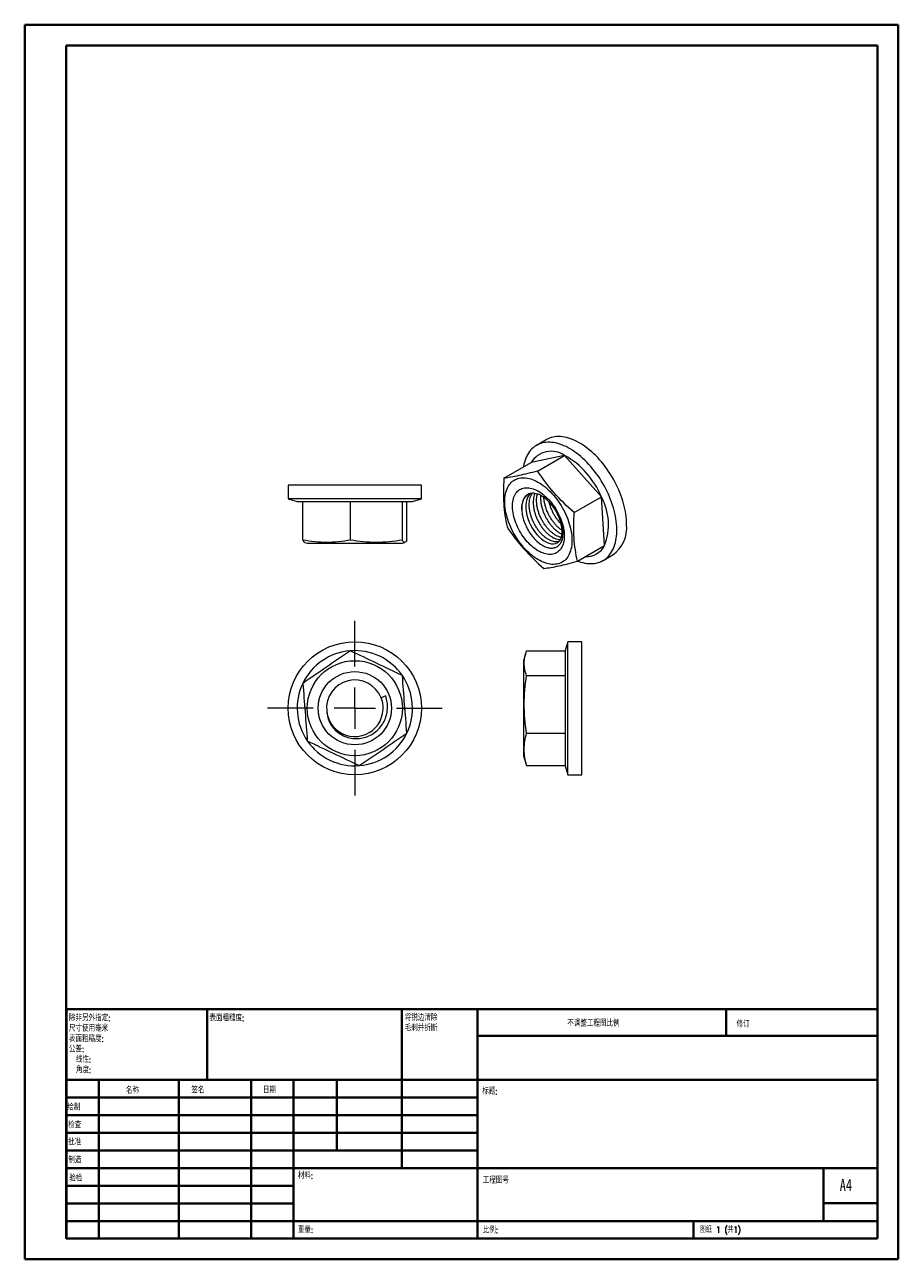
# Model space of a CAD drawing. Header units: millimetres. Extents: x 0 to 210, y 0 to 297.
import ezdxf

# ---------------------------------------------------------------- set-up
doc = ezdxf.new("R2010")
doc.units = ezdxf.units.MM
doc.styles.add('SLDTEXTSTYLE0', font='TXT', dxfattribs={"width": 0.75, "bigfont": 'bigfont'})
doc.styles.add('SLDTEXTSTYLE1', font='TXT', dxfattribs={"width": 0.75})
doc.styles.add('SLDTEXTSTYLE2', font='TXT', dxfattribs={"width": 0.694444, "bigfont": 'bigfont'})

# ---------------------------------------------------------------- blocks, each defined once
blk = doc.blocks.new('SW_NOTE_0')
at = {"color": 0, "linetype": 'Continuous', "lineweight": 0, "char_height": 1.5, "attachment_point": 1, "style": 'SLDTEXTSTYLE0'}
for s, insert in [('\\M+18FAB锐边\\M+190B4\\M+18F9C', (0, 1.93)), ('\\M+196D1\\M+18E68\\M+19BF3\\M+190DC\\M+19266', (0, -0.57))]:
    blk.add_mtext(s, dxfattribs=dict(at, insert=insert))
blk = doc.blocks.new('SW_NOTE_1')
at = {"color": 0, "linetype": 'Continuous', "lineweight": 0, "char_height": 1.5, "attachment_point": 1, "style": 'SLDTEXTSTYLE0'}
for s, insert in [('\\M+18F9C\\M+194F1另\\M+18A4F\\M+18E77\\M+192E8:', (0, 1.93)), ('\\M+18EDA\\M+190A1\\M+18E67\\M+19770\\M+19F7C\\M+195C4', (0, -0.57)), ('\\M+1955C\\M+196CA\\M+19165糙\\M+19378:', (0, -3.07)), ('\\M+18CF6\\M+18DB7:', (0, -5.57)), ('线\\M+190AB:', (1.69, -8.07)), ('\\M+18A70\\M+19378:', (1.69, -10.57))]:
    blk.add_mtext(s, dxfattribs=dict(at, insert=insert))
blk = doc.blocks.new('SW_CENTERMARKSYMBOL_0')
at = {"color": 0, "linetype": 'Continuous', "lineweight": 0}
for p, q in [((0, 10), (0, 21)), ((0, 0), (0, 5)), ((-10, 0), (-21, 0)), ((0, 0), (-5, 0)), ((0, 0), (0, -5)), ((0, 0), (5, 0)), ((10, 0), (21, 0)), ((0, -10), (0, -21))]:
    blk.add_line(p, q, dxfattribs=at)

msp = doc.modelspace()

# ---------------------------------------------------------------- linework, layer by layer
at = {"color": 7, "linetype": 'Continuous', "lineweight": 40}
for p, q in [((0.08, 0.21), (0.08, 297.21)), ((0.08, 297.21), (210.08, 297.21)), ((210.08, 0.21), (210.08, 297.21)), ((210.08, 292.21), (210.08, 297.21)), ((10.08, 292.21), (205.08, 292.21)), ((10.08, 5.21), (10.08, 292.21)), ((205.08, 5.21), (205.08, 292.21)), ((10.11, 60.37), (205.08, 60.37)), ((10.11, 60.37), (10.11, 5.12)), ((43.91, 43.37), (43.91, 60.37)), ((90.71, 60.37), (90.71, 22.12)), ((108.91, 60.37), (108.91, 5.12)), ((168.68, 54.09), (168.68, 60.46)), ((205.08, 54), (108.91, 54)), ((205.08, 43.37), (10.11, 43.37)), ((17.91, 43.37), (17.91, 5.12)), ((37.1, 43.37), (37.1, 5.12)), ((54.51, 43.37), (54.51, 5.12)), ((64.71, 5.12), (64.71, 43.37)), ((75.11, 26.37), (75.11, 43.37)), ((108.91, 39.12), (10.11, 39.12)), ((108.91, 34.87), (10.11, 34.87)), ((108.91, 30.62), (10.11, 30.62)), ((108.91, 26.37), (10.11, 26.37)), ((64.71, 22.12), (10.11, 22.12)), ((64.71, 22.12), (205.08, 22.12)), ((192.08, 9.46), (192.08, 22.21)), ((64.71, 17.87), (10.11, 17.87)), ((64.71, 13.62), (10.11, 13.62)), ((205.08, 13.71), (192.08, 13.71)), ((10.11, 9.37), (205.08, 9.37)), ((160.88, 5.21), (160.88, 9.46)), ((10.08, 5.21), (205.08, 5.21)), ((205.08, 5.21), (180.99, 5.21)), ((0.08, 0.21), (210.08, 0.21))]:
    msp.add_line(p, q, dxfattribs=at)
at = {"color": 7, "linetype": 'Continuous', "lineweight": 15}
for p, q in [((125.46, 197.38), (123.11, 196.02)), ((129.87, 193.61), (121.79, 191.88)), ((123.34, 189.84), (129.87, 193.61)), ((138.71, 183.63), (129.87, 193.61)), ((115.26, 188.11), (121.79, 191.88)), ((63.44, 186.48), (63.44, 183.16)), ((95.44, 186.48), (63.44, 186.48)), ((95.44, 183.16), (95.44, 186.48)), ((63.44, 183.16), (65.58, 182.48)), ((95.44, 183.16), (63.44, 183.16)), ((65.58, 182.48), (66.94, 182.48)), ((66.94, 182.48), (78.37, 182.48)), ((66.94, 173.25), (66.94, 182.48)), ((78.37, 182.48), (90.87, 182.48)), ((78.37, 173.25), (78.37, 182.48)), ((90.87, 182.48), (93.3, 182.48)), ((90.87, 173.25), (90.87, 182.48)), ((91.94, 173.25), (91.94, 182.48)), ((93.3, 182.48), (95.44, 183.16)), ((132.18, 179.86), (138.71, 183.63)), ((139.47, 171.91), (138.71, 183.63)), ((129.13, 177.4), (128.84, 177.77)), ((67.4, 172.68), (68.01, 172.48)), ((68.01, 172.48), (90.87, 172.48)), ((90.87, 172.48), (91.48, 172.68)), ((132.94, 168.14), (139.47, 171.91)), ((139.11, 168.31), (141.46, 169.67)), ((130.65, 148.79), (129.97, 146.64)), ((133.97, 148.79), (130.65, 148.79)), ((130.65, 116.79), (130.65, 148.79)), ((133.97, 132.79), (133.97, 148.79)), ((120.57, 146.09), (119.97, 144.21)), ((120.74, 146.6), (129.97, 146.6)), ((129.97, 146.64), (129.97, 140.62)), ((119.97, 144.21), (119.97, 121.36)), ((120.74, 140.62), (129.97, 140.62)), ((129.97, 140.62), (129.97, 126.81)), ((85.91, 134.85), (85.74, 135.35)), ((86.85, 135.75), (85.75, 135.32)), ((133.97, 116.79), (133.97, 132.79)), ((120.74, 126.81), (129.97, 126.81)), ((129.97, 126.81), (129.97, 118.97)), ((119.97, 121.36), (120.57, 119.48)), ((120.57, 119.49), (120.74, 118.97)), ((120.74, 118.97), (129.97, 118.97)), ((129.97, 118.97), (129.97, 118.93)), ((129.97, 118.93), (130.65, 116.79)), ((130.65, 116.79), (133.97, 116.79))]:
    msp.add_line(p, q, dxfattribs=at)
at = {"color": 7, "linetype": 'Continuous', "lineweight": 15, "flags": 128}
for points in [[(133.02, 168.19), (133.27, 168.1), (133.77, 167.93), (134.26, 167.8), (134.75, 167.7), (135.23, 167.62), (135.7, 167.58), (136.16, 167.56), (136.61, 167.58), (137.06, 167.62), (137.48, 167.69), (137.9, 167.8), (138.3, 167.93), (138.69, 168.09), (139.06, 168.29), (139.42, 168.5), (139.75, 168.75), (140.08, 169.03), (140.38, 169.33), (140.66, 169.66), (140.93, 170.01), (141.17, 170.39), (141.39, 170.79), (141.59, 171.22), (141.78, 171.66), (141.93, 172.13), (142.07, 172.62), (142.19, 173.13), (142.28, 173.66), (142.35, 174.2), (142.39, 174.77), (142.42, 175.34), (142.42, 175.93), (142.39, 176.54), (142.35, 177.15), (142.28, 177.78), (142.19, 178.41), (142.07, 179.05), (141.93, 179.7), (141.78, 180.35), (141.59, 181.01), (141.39, 181.67), (141.17, 182.33), (140.93, 182.99), (140.66, 183.65), (140.38, 184.3), (140.08, 184.95), (139.75, 185.6), (139.42, 186.24), (139.06, 186.87), (138.69, 187.49), (138.3, 188.09), (137.9, 188.69), (137.48, 189.28), (137.06, 189.85), (136.61, 190.4), (136.16, 190.94), (135.7, 191.45), (135.23, 191.95), (134.75, 192.43), (134.26, 192.89), (133.77, 193.33), (133.27, 193.74), (132.76, 194.14), (132.25, 194.5), (131.74, 194.84), (131.23, 195.16), (130.72, 195.45), (130.21, 195.71), (129.7, 195.94), (129.2, 196.15), (128.7, 196.32), (128.2, 196.47), (127.71, 196.59), (127.22, 196.68), (126.75, 196.74), (126.28, 196.77), (125.82, 196.77), (125.38, 196.74), (124.94, 196.68), (124.52, 196.59), (124.11, 196.47), (123.71, 196.33), (123.34, 196.15), (122.97, 195.94), (122.62, 195.71), (122.29, 195.45), (121.98, 195.16), (121.69, 194.85), (121.42, 194.51), (121.16, 194.14), (120.93, 193.75), (120.72, 193.34), (120.52, 192.9), (120.35, 192.44), (120.21, 191.96), (120.08, 191.46), (119.98, 190.94), (119.96, 190.82)], [(144.77, 176.99), (144.76, 177.59), (144.73, 178.2), (144.67, 178.82), (144.59, 179.45), (144.48, 180.09), (144.36, 180.73), (144.21, 181.38), (144.04, 182.04), (143.85, 182.7), (143.64, 183.36), (143.4, 184.02), (143.15, 184.68), (142.87, 185.33), (142.58, 185.99), (142.27, 186.63), (141.94, 187.28), (141.59, 187.91), (141.23, 188.53), (140.85, 189.15), (140.45, 189.75), (140.05, 190.34), (139.62, 190.92), (139.19, 191.48), (138.74, 192.03), (138.28, 192.56), (137.82, 193.06), (137.34, 193.55), (136.86, 194.02), (136.37, 194.47), (135.87, 194.9), (135.37, 195.3), (134.86, 195.68), (134.35, 196.03), (133.84, 196.36), (133.33, 196.66), (132.82, 196.94), (132.31, 197.19), (131.8, 197.41), (131.3, 197.6), (130.8, 197.76), (130.3, 197.89), (129.82, 198), (129.34, 198.07), (128.86, 198.12), (128.4, 198.13), (127.95, 198.12), (127.51, 198.07), (127.08, 198), (126.66, 197.89), (126.26, 197.76), (125.88, 197.6), (125.5, 197.41), (125.46, 197.38)], [(115.48, 182.48), (115.49, 182.97), (115.52, 183.45), (115.58, 183.91), (115.66, 184.36), (115.77, 184.78), (115.89, 185.19), (116.04, 185.58), (116.21, 185.94), (116.4, 186.28), (116.62, 186.59), (116.85, 186.88), (117.1, 187.15), (117.37, 187.38), (117.66, 187.59), (117.96, 187.77), (118.28, 187.92), (118.62, 188.05), (118.97, 188.14), (119.33, 188.2), (119.71, 188.24), (120.09, 188.24), (120.49, 188.21), (120.9, 188.16), (121.31, 188.07), (121.73, 187.96), (122.16, 187.81), (122.58, 187.64), (123.02, 187.43), (123.45, 187.2), (123.88, 186.95), (124.32, 186.66), (124.75, 186.35), (125.17, 186.02), (125.6, 185.66), (126.01, 185.28), (126.42, 184.88), (126.83, 184.46), (127.22, 184.02), (127.6, 183.56), (127.97, 183.08), (128.33, 182.59), (128.67, 182.09), (129, 181.57), (129.31, 181.04), (129.61, 180.51), (129.89, 179.96), (130.15, 179.41), (130.39, 178.85), (130.61, 178.3), (130.81, 177.74), (130.99, 177.18), (131.15, 176.62), (131.29, 176.06), (131.4, 175.51), (131.5, 174.97), (131.57, 174.44), (131.61, 173.91), (131.64, 173.4), (131.64, 172.9), (131.61, 172.41), (131.57, 171.94), (131.5, 171.48), (131.4, 171.05), (131.29, 170.63), (131.15, 170.24), (130.99, 169.86), (130.81, 169.51), (130.61, 169.18), (130.39, 168.88), (130.15, 168.6), (129.89, 168.35), (129.61, 168.13), (129.31, 167.94), (129, 167.77), (128.67, 167.63), (128.33, 167.52), (127.97, 167.45), (127.6, 167.4), (127.22, 167.38), (126.83, 167.39), (126.42, 167.43), (126.01, 167.5), (125.6, 167.6), (125.17, 167.73), (124.75, 167.89), (124.32, 168.08), (123.88, 168.3), (123.45, 168.54), (123.02, 168.81), (122.58, 169.11), (122.16, 169.43), (121.73, 169.78), (121.31, 170.15), (120.9, 170.54), (120.49, 170.95), (120.09, 171.38), (119.71, 171.83), (119.33, 172.3), (118.97, 172.78), (118.62, 173.28), (118.28, 173.79), (117.96, 174.31), (117.66, 174.84), (117.37, 175.39), (117.1, 175.93), (116.85, 176.49), (116.62, 177.04), (116.4, 177.6), (116.21, 178.16), (116.04, 178.72), (115.89, 179.28), (115.77, 179.83), (115.66, 180.38), (115.58, 180.92), (115.52, 181.45), (115.49, 181.97), (115.48, 182.48)], [(129.78, 174.22), (129.77, 173.79), (129.73, 173.37), (129.68, 172.97), (129.6, 172.59), (129.49, 172.23), (129.37, 171.88), (129.22, 171.56), (129.05, 171.27), (128.87, 171), (128.66, 170.75), (128.43, 170.53), (128.19, 170.34), (127.92, 170.17), (127.65, 170.03), (127.35, 169.92), (127.05, 169.85), (126.72, 169.8), (126.39, 169.78), (126.05, 169.79), (125.7, 169.83), (125.34, 169.9), (124.97, 170), (124.6, 170.13), (124.22, 170.28), (123.84, 170.47), (123.46, 170.68), (123.08, 170.92), (122.71, 171.18), (122.33, 171.47), (121.96, 171.79), (121.6, 172.12), (121.24, 172.48), (120.9, 172.85), (120.56, 173.25), (120.23, 173.66), (119.92, 174.09), (119.62, 174.53), (119.33, 174.98), (119.06, 175.44), (118.81, 175.92), (118.57, 176.4), (118.35, 176.88), (118.15, 177.37), (117.98, 177.86), (117.82, 178.35), (117.68, 178.84), (117.57, 179.32), (117.48, 179.8), (117.41, 180.27), (117.36, 180.73), (117.34, 181.18), (117.34, 181.62), (117.36, 182.04), (117.41, 182.45), (117.48, 182.84), (117.57, 183.22), (117.68, 183.57), (117.82, 183.9), (117.98, 184.21), (118.15, 184.49), (118.35, 184.75), (118.57, 184.98), (118.81, 185.19), (119.06, 185.37), (119.33, 185.52), (119.62, 185.65), (119.92, 185.74), (120.23, 185.8), (120.56, 185.84), (120.9, 185.84), (121.24, 185.82), (121.6, 185.76), (121.96, 185.68), (122.33, 185.56), (122.71, 185.42), (123.08, 185.25), (123.46, 185.05), (123.84, 184.82), (124.22, 184.57), (124.6, 184.3), (124.97, 183.99), (125.34, 183.67), (125.7, 183.32), (126.05, 182.96), (126.39, 182.57), (126.72, 182.17), (127.05, 181.75), (127.35, 181.32), (127.65, 180.87), (127.92, 180.41), (128.19, 179.94), (128.43, 179.46), (128.66, 178.98), (128.87, 178.5), (129.05, 178.01), (129.22, 177.52), (129.37, 177.03), (129.49, 176.54), (129.6, 176.06), (129.68, 175.59), (129.73, 175.12), (129.77, 174.66), (129.78, 174.22)], [(128.84, 177.77), (128.7, 178.2), (128.55, 178.64), (128.37, 179.07), (128.17, 179.49), (127.96, 179.92), (127.73, 180.33), (127.48, 180.73), (127.21, 181.13), (126.94, 181.5), (126.65, 181.87), (126.34, 182.21), (126.03, 182.54), (125.71, 182.84), (125.39, 183.12), (125.06, 183.38), (124.72, 183.62), (124.39, 183.83), (124.05, 184.01), (123.72, 184.16), (123.39, 184.29), (123.06, 184.38), (122.74, 184.45), (122.43, 184.48), (122.13, 184.49), (121.84, 184.46), (121.56, 184.41), (121.3, 184.32), (121.05, 184.21), (120.81, 184.07), (120.59, 183.9), (120.4, 183.7), (120.22, 183.47), (120.06, 183.22), (119.92, 182.95), (119.81, 182.65), (119.71, 182.33), (119.64, 181.99), (119.59, 181.64), (119.57, 181.27), (119.57, 180.88), (119.59, 180.48)], [(121.63, 184.42), (121.35, 184.12), (121.03, 183.61), (120.79, 183.01), (120.63, 182.34), (120.56, 181.63), (120.56, 180.87), (120.65, 180.07), (120.81, 179.23), (121.06, 178.39), (121.37, 177.56), (121.75, 176.76), (122.18, 176), (122.66, 175.27), (123.19, 174.59), (123.76, 173.99), (124.34, 173.47), (124.92, 173.05), (125.51, 172.71), (126.09, 172.48), (126.65, 172.34), (127.19, 172.32), (127.67, 172.4), (128.1, 172.58), (128.48, 172.86), (128.79, 173.24), (129.04, 173.72), (129.2, 174.27), (129.29, 174.9), (129.29, 175.57), (129.22, 176.26), (129.07, 177), (128.84, 177.77), (128.84, 177.77)]]:
    msp.add_lwpolyline(points, dxfattribs=at)
at = {"color": 7, "linetype": 'Continuous', "lineweight": 15}
for radius in [16, 11.43, 8.8]:
    msp.add_circle((79.44, 132.79), radius, dxfattribs=at)
for centre, radius, start, end in [((126.66, 188.89), 5.71, 55.7402, 148.4816), ((119.9, 175.88), 20.34, 22.3835, 60.6532), ((126.41, 176.95), 14, 338.9057, 28.5014), ((136.8, 176.19), 8.01, 305.5435, 5.7687), ((135.09, 174.17), 4.93, 267.3295, 332.6652), ((79.44, 132.79), 13.86, 94.44, 154.44), ((79.44, 132.79), 13.86, 34.44, 94.44), ((79.44, 132.79), 13.86, 334.44, 34.44), ((79.44, 132.79), 13.86, 154.44, 214.44), ((79.44, 132.79), 6.8, 21.8261, 185.8338), ((79.44, 132.78), 6.8, 186.4505, 21.8596), ((79.44, 132.79), 13.86, 214.44, 274.44), ((79.44, 132.79), 13.86, 274.44, 334.44)]:
    msp.add_arc(centre, radius, start, end, dxfattribs=at)
for points in [[(115.26, 188.11), (115.13, 186.01), (115.07, 181.92), (115.64, 178.19), (116.02, 176.39)], [(123.34, 189.84), (121.74, 189.4), (118.73, 188.65), (116.35, 188.25), (115.26, 188.11)], [(132.18, 179.86), (130.45, 181.37), (127.19, 184.52), (124.56, 188.03), (123.34, 189.84)], [(132.94, 168.14), (132.56, 169.94), (131.99, 173.67), (132.05, 177.76), (132.18, 179.86)], [(116.02, 176.39), (117.24, 174.58), (119.87, 171.07), (123.13, 167.92), (124.86, 166.41)], [(78.37, 173.25), (76.46, 172.88), (72.65, 172.44), (68.85, 172.88), (66.94, 173.25)], [(90.87, 173.25), (88.78, 172.88), (84.62, 172.44), (80.45, 172.88), (78.37, 173.25)], [(91.94, 173.25), (91.76, 172.88), (91.4, 172.44), (91.05, 172.88), (90.87, 173.25)], [(124.86, 166.41), (125.95, 166.55), (128.33, 166.94), (131.34, 167.7), (132.94, 168.14)], [(78.37, 146.6), (76.46, 145.3), (72.65, 142.68), (68.85, 140.07), (66.94, 138.77)], [(90.87, 140.62), (88.78, 141.62), (84.62, 143.61), (80.45, 145.61), (78.37, 146.6)], [(120.74, 140.62), (120.38, 141.62), (119.93, 143.61), (120.38, 145.61), (120.74, 146.6)], [(91.94, 126.81), (91.76, 129.11), (91.4, 133.72), (91.05, 138.32), (90.87, 140.62)], [(120.74, 126.81), (120.38, 129.11), (119.93, 133.72), (120.38, 138.32), (120.74, 140.62)], [(66.94, 138.77), (67.12, 136.46), (67.48, 131.86), (67.83, 127.25), (68.01, 124.95)], [(68.01, 124.95), (70.1, 123.95), (74.26, 121.96), (78.43, 119.97), (80.51, 118.97)], [(80.51, 118.97), (82.42, 120.28), (86.23, 122.89), (90.04, 125.5), (91.94, 126.81)], [(120.74, 118.97), (120.38, 120.28), (119.93, 122.89), (120.38, 125.5), (120.74, 126.81)]]:
    msp.add_open_spline(points, degree=3, dxfattribs=at)
for points, knots in [([(119.59, 180.48), (119.59, 180.68), (119.58, 181.13), (119.66, 181.8), (119.82, 182.46), (120.06, 183.07), (120.38, 183.58), (120.74, 183.99), (121.02, 184.17), (121.14, 184.25)], [0, 0, 0, 0, 0.1181138, 0.2677455, 0.4199923, 0.5735814, 0.7271704, 0.8794172, 1, 1, 1, 1]), ([(128.48, 172.86), (128.32, 172.83), (128, 172.76), (127.46, 172.79), (126.9, 172.92), (126.32, 173.16), (125.73, 173.5), (125.14, 173.92), (124.56, 174.44), (123.99, 175.05), (123.46, 175.72), (122.97, 176.45), (122.54, 177.22), (122.16, 178.02), (121.85, 178.85), (121.6, 179.7), (121.44, 180.53), (121.35, 181.34), (121.35, 182.1), (121.42, 182.82), (121.59, 183.48), (121.8, 184.05), (122, 184.35), (122.09, 184.48)], [0, 0, 0, 0, 0.048167, 0.0967879, 0.1454089, 0.193605, 0.2409732, 0.2883415, 0.3365375, 0.3851585, 0.4337795, 0.4819755, 0.5293438, 0.576712, 0.6249081, 0.6735291, 0.72215, 0.7703461, 0.8177143, 0.8650826, 0.9132786, 0.9618996, 1, 1, 1, 1]), ([(122.73, 184.44), (122.67, 184.31), (122.52, 183.98), (122.39, 183.37), (122.31, 182.66), (122.32, 181.89), (122.4, 181.09), (122.57, 180.25), (122.81, 179.41), (123.13, 178.58), (123.5, 177.78), (123.94, 177.01), (124.42, 176.28), (124.96, 175.6), (125.52, 175), (126.1, 174.48), (126.69, 174.05), (127.28, 173.72), (127.86, 173.48), (128.39, 173.35), (128.7, 173.34), (128.84, 173.34)], [0, 0, 0, 0, 0.037893, 0.092132, 0.145439, 0.198747, 0.252986, 0.307703, 0.36242, 0.416659, 0.469967, 0.523274, 0.577514, 0.632231, 0.686948, 0.741187, 0.794495, 0.847802, 0.902041, 0.956759, 1, 1, 1, 1]), ([(129.08, 173.86), (128.94, 173.89), (128.62, 173.96), (128.08, 174.18), (127.5, 174.52), (126.91, 174.94), (126.33, 175.46), (125.76, 176.07), (125.23, 176.74), (124.74, 177.47), (124.31, 178.24), (123.93, 179.04), (123.62, 179.87), (123.37, 180.72), (123.21, 181.55), (123.12, 182.36), (123.12, 183.12), (123.18, 183.77), (123.28, 184.14), (123.32, 184.3)], [0, 0, 0, 0, 0.0454467, 0.1064651, 0.1664354, 0.2264058, 0.2874242, 0.3489805, 0.4105369, 0.4715553, 0.5315257, 0.591496, 0.6525144, 0.7140708, 0.7756271, 0.8366456, 0.8966159, 0.9565862, 1, 1, 1, 1]), ([(124.12, 183.97), (124.11, 183.87), (124.07, 183.54), (124.09, 182.91), (124.17, 182.11), (124.34, 181.27), (124.58, 180.43), (124.89, 179.6), (125.27, 178.8), (125.71, 178.03), (126.19, 177.3), (126.72, 176.62), (127.29, 176.02), (127.87, 175.5), (128.46, 175.08), (128.92, 174.8), (129.18, 174.7), (129.25, 174.67)], [0, 0, 0, 0, 0.030096, 0.101697, 0.174549, 0.248043, 0.321537, 0.394389, 0.46599, 0.53759, 0.610442, 0.683937, 0.757431, 0.830283, 0.901883, 0.973484, 1, 1, 1, 1]), ([(129.29, 175.54), (129.28, 175.54), (129.08, 175.66), (128.68, 175.97), (128.09, 176.48), (127.53, 177.09), (127, 177.77), (126.51, 178.49), (126.08, 179.26), (125.7, 180.06), (125.38, 180.89), (125.14, 181.74), (124.98, 182.57), (124.9, 183.16), (124.9, 183.45), (124.9, 183.49)], [0, 0, 0, 0, 0.003944, 0.091917, 0.181428, 0.271728, 0.362028, 0.451539, 0.539512, 0.627486, 0.716996, 0.807296, 0.897596, 0.987107, 1, 1, 1, 1]), ([(126.08, 182.49), (126.09, 182.42), (126.16, 182.08), (126.35, 181.45), (126.66, 180.62), (127.04, 179.82), (127.47, 179.05), (127.96, 178.32), (128.49, 177.65), (128.86, 177.26), (129.05, 177.07)], [0, 0, 0, 0, 0.03354, 0.17345, 0.312138, 0.448443, 0.584749, 0.723436, 0.863347, 1, 1, 1, 1]), ([(119.59, 180.48), (119.6, 180.03), (119.65, 179.56), (119.84, 178.61), (119.97, 178.11), (120.31, 177.14), (120.52, 176.66), (121.01, 175.71), (121.28, 175.26), (121.87, 174.41), (122.19, 174), (122.86, 173.26), (123.2, 172.93), (123.92, 172.35), (124.29, 172.1), (125.01, 171.71), (125.37, 171.55), (126.07, 171.35), (126.41, 171.3), (127.06, 171.29), (127.36, 171.35), (127.91, 171.55), (128.17, 171.7), (128.62, 172.09), (128.81, 172.33), (129.13, 172.89), (129.25, 173.21), (129.43, 173.91), (129.48, 174.3), (129.51, 175.13), (129.48, 175.56), (129.36, 176.46), (129.27, 176.93), (129.13, 177.4)], [0, 0, 0, 0, 0.0625, 0.0625, 0.125, 0.125, 0.1875, 0.1875, 0.25, 0.25, 0.3125, 0.3125, 0.375, 0.375, 0.4375, 0.4375, 0.5, 0.5, 0.5625, 0.5625, 0.625, 0.625, 0.6875, 0.6875, 0.75, 0.75, 0.8125, 0.8125, 0.875, 0.875, 0.9375, 0.9375, 1, 1, 1, 1]), ([(66.94, 173.25), (66.98, 173.16), (67.07, 173), (67.2, 172.82), (67.31, 172.71), (67.38, 172.69), (67.4, 172.68)], [0, 0, 0, 0, 0.283855, 0.568018, 0.853371, 1, 1, 1, 1]), ([(72.68, 132.1), (72.7, 131.56), (72.79, 131.05), (73.08, 130.04), (73.29, 129.54), (73.8, 128.62), (74.11, 128.2), (74.83, 127.41), (75.23, 127.07), (76.09, 126.46), (76.56, 126.21), (77.53, 125.81), (78.04, 125.66), (79.09, 125.48), (79.61, 125.46), (80.66, 125.51), (81.19, 125.59), (82.21, 125.86), (82.7, 126.05), (83.64, 126.54), (84.08, 126.83), (84.89, 127.49), (85.27, 127.87), (85.93, 128.7), (86.21, 129.14), (86.69, 130.08), (86.89, 130.57), (87.16, 131.59), (87.25, 132.11), (87.31, 133.17), (87.29, 133.69), (87.15, 134.73), (87.02, 135.25), (86.85, 135.75)], [0, 0, 0, 0, 0.0625, 0.0625, 0.125, 0.125, 0.1875, 0.1875, 0.25, 0.25, 0.3125, 0.3125, 0.375, 0.375, 0.4375, 0.4375, 0.5, 0.5, 0.5625, 0.5625, 0.625, 0.625, 0.6875, 0.6875, 0.75, 0.75, 0.8125, 0.8125, 0.875, 0.875, 0.9375, 0.9375, 1, 1, 1, 1])]:
    msp.add_open_spline(points, degree=3, knots=knots, dxfattribs=at)

# ---------------------------------------------------------------- block references
at = {"color": 7, "linetype": 'Continuous', "lineweight": 0}
for name, p in [('SW_CENTERMARKSYMBOL_0', (79.44, 132.79)), ('SW_NOTE_1', (10.7, 57.11)), ('SW_NOTE_0', (91.42, 57.19))]:
    msp.add_blockref(name, p, dxfattribs=at)

# ---------------------------------------------------------------- texts
at = {"color": 7, "linetype": 'Continuous', "lineweight": 0, "attachment_point": 1}
for s, insert, char_height, style in [('\\M+1955C\\M+196CA\\M+19165糙\\M+19378:', (44.48, 59.04), 1.5, 'SLDTEXTSTYLE0'), ('\\M+19573调\\M+190AE\\M+18D48\\M+192F6图\\M+194E4\\M+197E1', (130.49, 57.75), 1.5, 'SLDTEXTSTYLE0'), ('\\M+18F43订', (171.21, 57.55), 1.5, 'SLDTEXTSTYLE0'), ('\\M+196BC\\M+18FCC', (24.43, 41.62), 1.5, 'SLDTEXTSTYLE0'), ('签\\M+196BC', (40.14, 41.68), 1.5, 'SLDTEXTSTYLE0'), ('\\M+193FA\\M+18AFA', (57.33, 41.7), 1.5, 'SLDTEXTSTYLE0'), ('标题:', (110.07, 41.4), 1.5, 'SLDTEXTSTYLE0'), ('绘\\M+190A7', (10.32, 37.55), 1.5, 'SLDTEXTSTYLE0'), ('检查', (10.52, 33.28), 1.5, 'SLDTEXTSTYLE0'), ('\\M+194E1\\M+18F79', (10.51, 29.19), 1.5, 'SLDTEXTSTYLE0'), ('\\M+190A7\\M+191A2', (10.57, 24.85), 1.5, 'SLDTEXTSTYLE0'), ('\\M+18DDE\\M+197BF:', (65.76, 21.11), 1.5, 'SLDTEXTSTYLE0'), ('验检', (10.78, 20.47), 1.5, 'SLDTEXTSTYLE0'), ('\\M+18D48\\M+192F6图\\M+18D86', (110.18, 19.99), 1.5, 'SLDTEXTSTYLE0'), ('A4', (196, 19.52), 2.91, 'SLDTEXTSTYLE1'), ('\\M+18F64\\M+197CA:', (65.73, 8.07), 1.4986, 'SLDTEXTSTYLE0'), ('\\M+194E4\\M+197E1:', (110.18, 8.02), 1.5, 'SLDTEXTSTYLE0'), ('图纸 1 (\\M+18BA41)', (162.36, 8.11), 1.5, 'SLDTEXTSTYLE2')]:
    msp.add_mtext(s, dxfattribs=dict(at, insert=insert, char_height=char_height, style=style))

doc.saveas('drawing.dxf')
